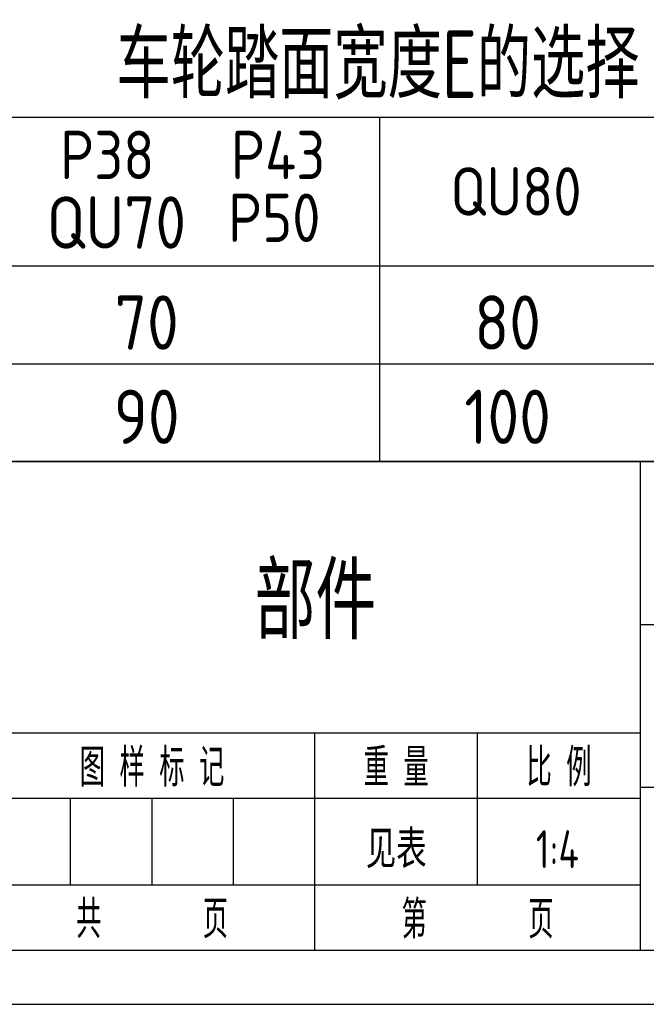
# Model space of a CAD drawing. Header units: millimetres. Extents: x -104 to 1580, y -20 to 1168.
# Tile 3 of 9: x 1091 to 1322, y -20 to 343. Entities that reach past the tile are written whole.
import ezdxf
from ezdxf.enums import TextEntityAlignment as Align

# ---------------------------------------------------------------- set-up
doc = ezdxf.new("R2010")
doc.units = ezdxf.units.MM
doc.header["$LTSCALE"] = 40
for name, color, linetype in [('1轮廓实线层', 7, 'Continuous'), ('2细线层', 4, 'Continuous'), ('6文字层', 3, 'Continuous'), ('图框层', 7, 'Continuous'), ('文字层', 3, 'Continuous')]:
    doc.layers.add(name, color=color, linetype=linetype)
doc.styles.add('PC_TEXTSTYLE', font='isocp.shx', dxfattribs={"width": 0.8, "bigfont": 'hzfs.shx'})

# ---------------------------------------------------------------- blocks, each defined once
blk = doc.blocks.new('PC_TITLE_BLOCK')
at = {"layer": '1轮廓实线层'}
for p, q in [((0, 45), (-180, 45)), ((-60, 30), (0, 30)), ((-180, 20), (-60, 20)), ((-60, 15), (0, 15)), ((-180, 0), (0, 0))]:
    blk.add_line(p, q, dxfattribs=at)
at = {"layer": '1轮廓实线层', "color": 7}
blk.add_line((-60, 0), (-60, 45), dxfattribs=at)
at = {"layer": '2细线层'}
for p, q in [((-90, 0), (-90, 20)), ((-75, 6), (-75, 20)), ((-120, 14), (-60, 14)), ((-112.5, 6), (-112.5, 14)), ((-105, 6), (-105, 14)), ((-97.5, 6), (-97.5, 14)), ((-120, 6), (-60, 6))]:
    blk.add_line(p, q, dxfattribs=at)
at = {"layer": '6文字层', "style": 'PC_TEXTSTYLE', "width": 0.667}
for s, p in [(' 图 样 标 记 ', (-105, 17)), (' 重 量 ', (-82.5, 17)), (' 比 例 ', (-67.5, 17)), ('共       页', (-105, 3)), ('第       页', (-75, 3))]:
    blk.add_text(s, height=3.5, dxfattribs=at).set_placement(p, align=Align.MIDDLE)
at = {"layer": '6文字层', "style": 'PC_TEXTSTYLE', "flags": 8}
for tag, height, width, p, p2 in [('产品名称或材料标记', 7, 0.600652, (-113.463, 28.635), (-66.422, 28.635)), ('图样名称', 5, 2.004495, (-54.785, 19.978), (-5.268, 19.978)), ('标准化', 3.5, 1.023147, (-133.835, 15.372), (-120.752, 15.372)), ('重量', 3.5, 1.408247, (-88.457, 7.542), (-76.549, 7.542)), ('比例', 3.5, 1.385287, (-73.354, 7.542), (-61.929, 7.542)), ('图样代号', 5, 2.006536, (-54.785, 5.63), (-5.516, 5.63)), ('审核', 3.5, 1.579393, (-163.989, 5.367), (-150.634, 5.367)), ('共几页', 3.5, 0.557144, (-108.073, 0.625), (-101.045, 0.625)), ('工艺', 3.5, 1.621807, (-164.21, 0.371), (-150.891, 0.371)), ('日期', 3.5, 1.560088, (-133.835, 0.371), (-120.752, 0.371))]:
    blk.add_attdef(tag, text='', height=height, dxfattribs=dict(at, width=width)).set_placement(p, p2, align=Align.FIT)
at = {"layer": '6文字层', "style": 'PC_TEXTSTYLE', "width": 9.905045, "flags": 8}
blk.add_attdef('设计', text='', height=3.5, rotation=358.46442, dxfattribs=at).set_placement((-164.229, 15.372), (-150.367, 15), align=Align.FIT)
at = {"layer": '6文字层', "color": 3, "style": 'PC_TEXTSTYLE', "width": 0.56476, "flags": 8}
blk.add_attdef('第几页', text='', height=3.5, dxfattribs=at).set_placement((-78.287, 0.753), (-71.163, 0.753), align=Align.FIT)
at = {"layer": '6文字层', "ltscale": 10, "style": 'PC_TEXTSTYLE', "flags": 1}
blk.add_attdef('图纸张数', (-58.679, -0.492), '', height=2.5, dxfattribs=at)

msp = doc.modelspace()

# ---------------------------------------------------------------- linework, layer by layer
msp.add_line((918.2, 306.96), (1560, 306.96))
at = {"layer": '1轮廓实线层'}
msp.add_line((918.2, 180), (1560, 180), dxfattribs=at)
at = {"layer": '2细线层'}
msp.add_line((-100, -20), (1580, -20), dxfattribs=at)
at = {"layer": '图框层'}
msp.add_line((0, 0), (1560, 0), dxfattribs=at)
at = {"layer": '文字层'}
for p, q in [((1223.86, 306.96), (1223.86, 180)), ((918.2, 252.12), (1560, 252.12)), ((918.2, 216.06), (1560, 216.06))]:
    msp.add_line(p, q, dxfattribs=at)

# ---------------------------------------------------------------- block references
at = {"layer": '图框层'}
ref = msp.add_blockref('PC_TITLE_BLOCK', (1560, 0), dxfattribs=dict(at, xscale=4, yscale=4, zscale=4))
ref.add_attrib('重量', '见表', dxfattribs={"layer": '6文字层', "height": 14, "style": 'PC_TEXTSTYLE', "width": 0.8}).set_placement((1229.99, 30.17), align=Align.CENTER)
ref.add_attrib('产品名称或材料标记', '部件', dxfattribs={"layer": '6文字层', "height": 28, "style": 'PC_TEXTSTYLE', "width": 0.8}).set_placement((1200.23, 114.54), align=Align.CENTER)
ref.add_attrib('比例', '1:4', dxfattribs={"layer": '6文字层', "height": 14, "style": 'PC_TEXTSTYLE', "width": 0.8}).set_placement((1289.43, 30.17), align=Align.CENTER)

# ---------------------------------------------------------------- texts
at = {"layer": '6文字层', "style": 'PC_TEXTSTYLE', "width": 0.8}
msp.add_text('车轮踏面宽度E的选择', height=24.99, dxfattribs=at).set_placement((1126.91, 313.88))
at = {"layer": '文字层', "style": 'PC_TEXTSTYLE', "width": 0.95}
for s, height, p in [('P38', 17.85, (1123.5, 284.09)), ('P43', 17.85, (1186.48, 284.09)), ('QU80', 17.85, (1274.15, 270.64)), ('QU70', 19.278, (1126.86, 258.48)), ('P50', 17.85, (1185.07, 260.93)), ('70', 19.992, (1138.05, 221.26)), ('80', 19.992, (1271.06, 221.26)), ('90', 19.992, (1138.05, 186.53)), ('100', 19.992, (1271.06, 186.53))]:
    msp.add_text(s, height=height, dxfattribs=at).set_placement(p, align=Align.CENTER)

doc.saveas('drawing.dxf')
